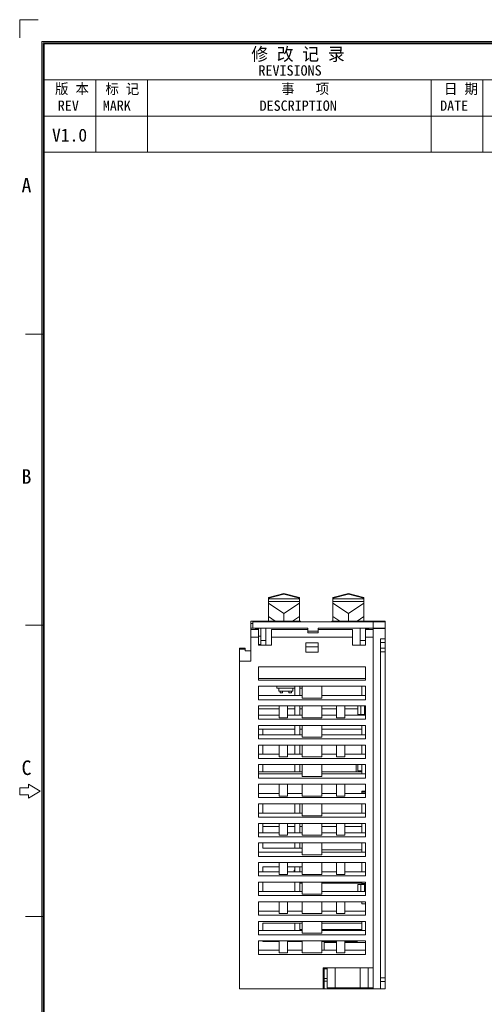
# Model space of a CAD drawing. Header units: millimetres. Extents: x 0 to 427, y 0 to 299.
# Tile 2 of 24: x 0 to 90, y 108 to 299. Entities that reach past the tile are written whole.
import ezdxf
from ezdxf.enums import TextEntityAlignment as Align

# ---------------------------------------------------------------- set-up
doc = ezdxf.new("R2010")
doc.units = ezdxf.units.MM
doc.header["$LTSCALE"] = 23.1
doc.header["$MEASUREMENT"] = 0
doc.layers.get('0').update_dxf_attribs({"lineweight": 18})
for name, color, linetype, lineweight in [('1_4_1_3', 7, 'Continuous', 18), ('1_6', 7, 'Continuous', 18), ('粗实线', 7, 'Continuous', 30), ('细实线层', 7, 'Continuous', 18)]:
    doc.layers.add(name, color=color, linetype=linetype, lineweight=lineweight)
doc.styles.add('鸿蒙CAD', font='txt')

# ---------------------------------------------------------------- blocks, each defined once
blk = doc.blocks.new('Plastic_A3')
at = {"layer": '细实线层'}
for p, q in [((225.46, 633.8), (225.46, 630.27)), ((225.46, 633.8), (229, 633.8)), ((229.71, 338.7), (229.71, 629.56)), ((229.71, 629.56), (648.26, 629.56)), ((229.93, 338.92), (229.93, 629.33)), ((229.93, 629.33), (648.03, 629.33)), ((230.16, 339.15), (230.16, 629.11)), ((230.16, 629.11), (647.81, 629.11)), ((230.16, 622.11), (330.16, 622.11)), ((240.16, 608.11), (240.16, 622.11)), ((250.16, 608.11), (250.16, 622.11)), ((305.16, 608.11), (305.16, 622.11)), ((315.16, 608.11), (315.16, 622.11)), ((230.16, 615.11), (330.16, 615.11)), ((230.16, 608.11), (330.16, 608.11)), ((229.93, 572.83), (226.54, 572.83)), ((229.93, 516.33), (226.54, 516.33)), ((227.11, 485.49), (227.11, 484.81)), ((229.37, 484.13), (227.11, 485.49)), ((225.41, 484.81), (225.41, 483.45)), ((227.11, 484.81), (225.41, 484.81)), ((225.41, 483.45), (227.11, 483.45)), ((227.11, 482.77), (229.37, 484.13)), ((227.11, 483.45), (227.11, 482.77)), ((229.93, 459.83), (226.54, 459.83))]:
    blk.add_line(p, q, dxfattribs=at)
at = {"layer": '细实线层', "style": '鸿蒙CAD'}
for s, height, p in [('REVISIONS', 2, (271.68, 622.96)), ('REV', 2, (232.79, 616.13)), ('MARK', 2, (241.51, 616.13)), ('DESCRIPTION', 2, (271.9, 616.13)), ('DATE', 2, (306.89, 616.13)), ('A', 2.82, (225.76, 600.29)), ('B', 2.82, (225.76, 543.79)), ('C', 2.82, (225.76, 487.29))]:
    blk.add_text(s, height=height, dxfattribs=at).set_placement(p)
at = {"layer": '细实线层', "attachment_point": 7, "style": '鸿蒙CAD'}
for s, insert, char_height, width in [('修 改 记 录', (270.29, 625.59), 2.5, 21.9821), ('版 本', (232.26, 619.17), 2, 9.8795), ('标 记', (242.02, 619.17), 2, 9.692), ('事   项', (276.09, 619.17), 2, 14.2946), ('日 期', (307.65, 619.17), 2, 8.6607)]:
    blk.add_mtext(s, dxfattribs=dict(at, insert=insert, char_height=char_height, width=width))
at = {"layer": '细实线层', "style": '鸿蒙CAD'}
for tag, p in [('V1.0', (231.67, 610.16)), ('XXXN', (538.26, 343))]:
    blk.add_attdef(tag, p, '', height=2.5, dxfattribs=at)
for tag, height, p in [('XXXE', 2.5, (540.24, 365.07)), ('XXXC', 2.5, (573.27, 365.07)), ('XXXA', 2.5, (624.03, 365.07)), ('XXXG', 2.5, (497.76, 358.07)), ('mm', 2.5, (540.24, 358.07)), ('XXXD', 2.5, (573.27, 358.07)), ('XXXB', 2.5, (624.03, 358.07)), ('XXXK', 2, (514.01, 357.04)), ('XXXM', 2.5, (501.13, 341.19))]:
    blk.add_attdef(tag, text='', height=height, dxfattribs=at).set_placement(p, align=Align.CENTER)
blk.add_attdef('XXXJ', text='', height=2.5, dxfattribs=at).set_placement((503.31, 352.09), align=Align.MIDDLE_RIGHT)

msp = doc.modelspace()

# ---------------------------------------------------------------- linework, layer by layer
at = {"color": 0, "linetype": 'Continuous', "lineweight": 0}
for p, q in [((44.76, 174.94), (44.76, 182.64)), ((54.36, 182.64), (44.76, 182.64)), ((45.16, 182.24), (44.76, 182.24)), ((45.16, 181.34), (45.16, 182.57)), ((45.16, 182.57), (64.94, 182.57)), ((45.16, 182.54), (70.76, 182.54)), ((54.36, 182.57), (54.36, 182.64)), ((56.45, 182.57), (56.45, 182.54)), ((56.46, 182.57), (56.46, 182.54)), ((56.51, 182.57), (56.51, 182.54)), ((56.62, 182.57), (56.62, 182.54)), ((56.93, 182.57), (56.93, 182.54)), ((57.19, 182.57), (57.19, 182.54)), ((57.22, 182.57), (57.22, 182.54)), ((57.32, 182.57), (57.32, 182.54)), ((57.34, 182.57), (57.34, 182.54)), ((57.58, 182.57), (57.58, 182.54)), ((57.8, 182.57), (57.8, 182.54)), ((58.07, 182.57), (58.07, 182.54)), ((58.39, 182.57), (58.39, 182.54)), ((58.63, 182.57), (58.63, 182.54)), ((58.69, 182.57), (58.69, 182.54)), ((58.91, 182.57), (58.91, 182.54)), ((58.96, 182.57), (58.96, 182.54)), ((59.1, 182.57), (59.1, 182.54)), ((59.34, 182.57), (59.34, 182.54)), ((59.35, 182.57), (59.35, 182.54)), ((59.58, 182.57), (59.58, 182.54)), ((59.6, 182.57), (59.6, 182.54)), ((59.65, 182.57), (59.65, 182.54)), ((59.76, 182.57), (59.76, 182.54)), ((60.07, 182.57), (60.07, 182.54)), ((60.32, 182.57), (60.32, 182.54)), ((60.36, 182.57), (60.36, 182.54)), ((70.76, 182.64), (60.46, 182.64)), ((60.46, 182.64), (60.46, 182.57)), ((60.46, 182.57), (60.46, 182.54)), ((60.48, 182.57), (60.48, 182.54)), ((60.74, 182.57), (60.74, 182.54)), ((60.82, 182.57), (60.82, 182.54)), ((60.98, 182.57), (60.98, 182.54)), ((61.27, 182.57), (61.27, 182.54)), ((61.49, 182.57), (61.49, 182.54)), ((61.53, 182.57), (61.53, 182.54)), ((61.87, 182.57), (61.87, 182.54)), ((62.1, 182.57), (62.1, 182.54)), ((62.37, 182.57), (62.37, 182.54)), ((62.69, 182.57), (62.69, 182.54)), ((62.93, 182.57), (62.93, 182.54)), ((62.99, 182.57), (62.99, 182.54)), ((63.3, 182.57), (63.3, 182.54)), ((63.57, 182.57), (63.57, 182.54)), ((63.6, 182.57), (63.6, 182.54)), ((63.74, 182.57), (63.74, 182.54)), ((63.96, 182.57), (63.96, 182.54)), ((64.02, 182.57), (64.02, 182.54)), ((64.06, 182.57), (64.06, 182.54)), ((64.11, 182.57), (64.11, 182.54)), ((64.18, 182.57), (64.18, 182.54)), ((64.43, 182.57), (64.43, 182.54)), ((64.49, 182.57), (64.49, 182.54)), ((64.53, 182.57), (64.53, 182.54)), ((64.82, 182.57), (64.82, 182.54)), ((64.82, 182.56), (64.87, 182.56)), ((64.87, 182.57), (64.87, 182.54)), ((64.94, 182.54), (64.94, 182.57)), ((64.96, 182.57), (68.76, 182.57)), ((64.96, 182.57), (64.96, 182.54)), ((65.06, 182.57), (65.06, 182.54)), ((65.11, 182.57), (65.11, 182.54)), ((65.25, 182.57), (65.25, 182.54)), ((65.49, 182.57), (65.49, 182.54)), ((65.5, 182.57), (65.5, 182.54)), ((65.56, 182.57), (65.56, 182.54)), ((65.66, 182.57), (65.66, 182.54)), ((65.86, 182.57), (65.86, 182.54)), ((65.88, 182.57), (65.88, 182.54)), ((65.99, 182.57), (65.99, 182.54)), ((66.16, 182.57), (66.16, 182.54)), ((66.53, 182.57), (66.53, 182.54)), ((66.71, 182.57), (66.71, 182.54)), ((66.78, 182.57), (66.78, 182.54)), ((66.82, 182.54), (66.82, 182.57)), ((66.84, 182.54), (66.84, 182.57)), ((66.87, 182.57), (66.87, 182.54)), ((67.19, 182.57), (67.19, 182.54)), ((67.26, 182.57), (67.26, 182.64)), ((67.49, 182.57), (67.49, 182.54)), ((67.96, 182.57), (67.96, 182.54)), ((68.11, 182.54), (68.11, 182.57)), ((68.46, 181.34), (68.46, 182.54)), ((68.76, 182.57), (68.76, 182.54)), ((68.87, 182.57), (69.64, 182.57)), ((68.87, 182.57), (68.87, 182.54)), ((69, 182.57), (69, 182.54)), ((69.28, 182.57), (69.28, 182.54)), ((69.48, 182.57), (69.48, 182.54)), ((69.6, 182.57), (69.6, 182.54)), ((69.64, 182.57), (69.64, 182.54)), ((70.76, 179.26), (70.76, 182.64)), ((44.76, 181.34), (55.81, 181.34)), ((44.76, 181.04), (46.26, 181.04)), ((46.26, 179.54), (44.76, 179.54)), ((45.66, 181.04), (45.62, 181.2)), ((45.62, 181.2), (46.26, 181.2)), ((46.26, 178.04), (46.26, 181.34)), ((46.66, 179.74), (46.26, 179.74)), ((46.66, 181.34), (46.66, 178.04)), ((47.66, 178.04), (47.66, 181.34)), ((48.76, 178.04), (48.76, 181.07)), ((55.81, 181.07), (48.76, 181.07)), ((48.76, 181.04), (55.81, 181.04)), ((48.76, 179.54), (64.46, 179.54)), ((55.81, 181.34), (55.81, 180.44)), ((55.81, 180.74), (57.81, 180.74)), ((57.81, 180.44), (55.81, 180.44)), ((57.81, 180.44), (57.81, 181.34)), ((70.76, 181.34), (57.81, 181.34)), ((64.46, 181.07), (57.81, 181.07)), ((57.81, 181.04), (64.46, 181.04)), ((64.46, 178.04), (64.46, 181.07)), ((65.96, 181.34), (65.96, 178.04)), ((66.96, 178.04), (66.96, 181.34)), ((66.96, 181.2), (67.59, 181.2)), ((66.96, 181.04), (68.46, 181.04)), ((68.46, 179.54), (66.96, 179.54)), ((67.56, 181.04), (67.59, 181.2)), ((70.76, 181.26), (68.46, 181.26)), ((68.46, 111.34), (68.46, 181.26)), ((46.66, 178.14), (46.26, 178.14)), ((48.76, 178.04), (46.26, 178.04)), ((46.66, 178.94), (47.66, 178.94)), ((55.41, 176.69), (55.41, 178.49)), ((55.41, 178.49), (57.81, 178.49)), ((55.41, 177.69), (57.81, 177.69)), ((57.81, 178.49), (57.81, 176.69)), ((66.96, 178.04), (64.46, 178.04)), ((65.96, 178.94), (66.96, 178.94)), ((70.76, 179.26), (69.86, 179.26)), ((69.86, 179.26), (69.86, 111.34)), ((70.76, 178.55), (69.86, 178.55)), ((70.76, 111.34), (70.76, 179.26)), ((42.56, 177.44), (42.56, 111.34)), ((42.56, 177.44), (43.66, 177.44)), ((43.66, 177.21), (42.56, 177.21)), ((43.66, 176.94), (43.66, 177.44)), ((44.76, 176.94), (43.66, 176.94)), ((55.41, 176.69), (57.81, 176.69)), ((69.86, 177.44), (70.76, 177.44)), ((70.76, 176.73), (69.86, 176.73)), ((42.56, 174.94), (44.76, 174.94)), ((46.26, 171.22), (46.26, 173.84)), ((66.96, 173.84), (46.26, 173.84)), ((66.96, 173.84), (66.96, 171.22)), ((66.96, 171.52), (46.26, 171.52)), ((66.96, 171.22), (46.26, 171.22)), ((46.26, 170.04), (66.96, 170.04)), ((46.26, 167.44), (46.26, 170.04)), ((49.76, 170.04), (49.76, 169.68)), ((53.26, 168.24), (53.26, 170.04)), ((54.26, 168.24), (54.26, 170.04)), ((54.71, 170.04), (54.71, 167.74)), ((58.51, 167.74), (58.51, 170.04)), ((66.26, 168.24), (66.26, 170.04)), ((66.96, 170.04), (66.96, 167.44)), ((46.26, 168.24), (54.71, 168.24)), ((53.26, 169.68), (49.76, 169.68)), ((50.16, 169.08), (50.16, 169.68)), ((50.16, 169.08), (52.86, 169.08)), ((50.41, 169.08), (50.41, 168.78)), ((50.41, 168.78), (50.91, 168.78)), ((50.91, 169.08), (50.91, 168.78)), ((52.11, 169.08), (52.11, 168.78)), ((52.11, 168.78), (52.61, 168.78)), ((52.61, 169.08), (52.61, 168.78)), ((52.86, 169.08), (52.86, 169.68)), ((54.26, 169.68), (54.71, 169.68)), ((58.51, 168.24), (66.96, 168.24)), ((66.96, 167.44), (46.26, 167.44)), ((46.26, 166.24), (66.96, 166.24)), ((46.26, 163.64), (46.26, 166.24)), ((50.26, 163.94), (50.26, 166.24)), ((51.86, 166.24), (51.86, 163.94)), ((53.26, 164.44), (53.26, 166.24)), ((54.26, 164.44), (54.26, 166.24)), ((54.71, 167.74), (58.51, 167.74)), ((54.71, 166.24), (54.71, 163.94)), ((58.51, 163.94), (58.51, 166.24)), ((61.36, 166.24), (61.36, 163.94)), ((62.96, 163.94), (62.96, 166.24)), ((65.46, 164.54), (65.46, 166.24)), ((66.06, 164.54), (66.06, 166.24)), ((66.76, 164.54), (66.76, 166.24)), ((66.96, 166.24), (66.96, 163.64)), ((46.26, 165.65), (50.26, 165.65)), ((46.26, 164.44), (50.26, 164.44)), ((51.86, 165.65), (53.26, 165.65)), ((51.86, 164.44), (54.71, 164.44)), ((54.26, 165.65), (54.71, 165.65)), ((58.51, 165.65), (61.36, 165.65)), ((58.51, 164.44), (61.36, 164.44)), ((62.96, 165.65), (65.46, 165.65)), ((62.96, 164.44), (66.96, 164.44)), ((65.46, 164.54), (66.96, 164.54)), ((66.26, 164.54), (66.26, 164.44)), ((66.96, 163.64), (46.26, 163.64)), ((46.26, 162.44), (66.96, 162.44)), ((46.26, 159.84), (46.26, 162.44)), ((50.26, 163.94), (51.86, 163.94)), ((53.26, 160.64), (53.26, 162.44)), ((54.26, 160.64), (54.26, 162.44)), ((54.71, 163.94), (58.51, 163.94)), ((54.71, 162.44), (54.71, 160.14)), ((58.51, 160.14), (58.51, 162.44)), ((61.36, 163.94), (62.96, 163.94)), ((66.26, 160.64), (66.26, 162.44)), ((66.96, 162.44), (66.96, 159.84)), ((46.26, 161.74), (47.06, 161.74)), ((46.26, 160.64), (54.71, 160.64)), ((53.26, 161.74), (47.06, 161.74)), ((47.06, 161.74), (47.06, 160.64)), ((54.71, 161.74), (54.26, 161.74)), ((66.26, 161.74), (58.51, 161.74)), ((58.51, 160.64), (66.96, 160.64)), ((66.96, 159.84), (46.26, 159.84)), ((46.26, 158.64), (66.96, 158.64)), ((46.26, 156.04), (46.26, 158.64)), ((47.06, 158.64), (47.06, 156.84)), ((50.26, 158.64), (50.26, 156.34)), ((51.86, 156.34), (51.86, 158.64)), ((53.26, 156.84), (53.26, 158.64)), ((54.26, 156.84), (54.26, 158.64)), ((54.71, 160.14), (58.51, 160.14)), ((54.71, 158.64), (54.71, 156.34)), ((58.51, 156.34), (58.51, 158.64)), ((61.36, 158.64), (61.36, 156.34)), ((62.96, 156.34), (62.96, 158.64)), ((66.26, 156.84), (66.26, 158.64)), ((66.96, 158.64), (66.96, 156.04)), ((46.26, 156.84), (50.26, 156.84)), ((51.86, 156.84), (54.71, 156.84)), ((58.51, 156.84), (61.36, 156.84)), ((62.96, 156.84), (66.96, 156.84)), ((66.96, 156.04), (46.26, 156.04)), ((46.26, 154.84), (66.96, 154.84)), ((46.26, 152.24), (46.26, 154.84)), ((47.06, 154.84), (47.06, 153.44)), ((50.26, 156.34), (51.86, 156.34)), ((53.26, 153.44), (53.26, 154.84)), ((54.26, 153.44), (54.26, 154.84)), ((54.71, 156.34), (58.51, 156.34)), ((54.71, 154.84), (54.71, 152.54)), ((58.51, 152.54), (58.51, 154.84)), ((61.36, 156.34), (62.96, 156.34)), ((65.16, 153.44), (65.16, 154.84)), ((65.46, 154.84), (65.46, 153.64)), ((66.26, 153.04), (66.26, 154.84)), ((66.96, 154.84), (66.96, 152.24)), ((46.26, 153.44), (54.71, 153.44)), ((46.26, 153.04), (54.71, 153.04)), ((58.51, 153.44), (66.26, 153.44)), ((58.51, 153.04), (66.96, 153.04)), ((66.26, 153.64), (65.46, 153.64)), ((66.96, 152.24), (46.26, 152.24)), ((46.26, 151.04), (66.96, 151.04)), ((46.26, 148.44), (46.26, 151.04)), ((50.26, 151.04), (50.26, 148.74)), ((51.86, 148.74), (51.86, 151.04)), ((54.71, 152.54), (58.51, 152.54)), ((54.71, 151.04), (54.71, 148.74)), ((58.51, 148.74), (58.51, 151.04)), ((61.36, 151.04), (61.36, 148.74)), ((62.96, 148.74), (62.96, 151.04)), ((66.96, 151.04), (66.96, 148.44)), ((46.26, 149.24), (50.26, 149.24)), ((51.86, 149.24), (54.71, 149.24)), ((58.51, 149.24), (61.36, 149.24)), ((62.96, 149.24), (66.96, 149.24)), ((66.26, 149.69), (66.96, 149.69)), ((66.26, 149.69), (66.26, 149.24)), ((66.26, 149.49), (66.96, 149.49)), ((66.96, 148.44), (46.26, 148.44)), ((46.26, 147.24), (66.96, 147.24)), ((46.26, 144.64), (46.26, 147.24)), ((47.06, 147.24), (47.06, 145.44)), ((50.26, 148.74), (51.86, 148.74)), ((53.26, 145.44), (53.26, 147.24)), ((54.26, 145.44), (54.26, 147.24)), ((54.71, 148.74), (58.51, 148.74)), ((54.71, 147.24), (54.71, 144.94)), ((58.51, 144.94), (58.51, 147.24)), ((61.36, 148.74), (62.96, 148.74)), ((66.26, 145.44), (66.26, 147.24)), ((66.96, 147.24), (66.96, 144.64)), ((46.26, 145.44), (54.71, 145.44)), ((58.51, 145.44), (66.96, 145.44)), ((66.96, 144.64), (46.26, 144.64)), ((46.26, 143.44), (66.96, 143.44)), ((46.26, 140.84), (46.26, 143.44)), ((47.06, 143.44), (47.06, 141.64)), ((50.26, 143.44), (50.26, 141.14)), ((51.86, 141.14), (51.86, 143.44)), ((53.26, 141.64), (53.26, 143.44)), ((54.26, 141.64), (54.26, 143.44)), ((54.71, 144.94), (58.51, 144.94)), ((54.71, 143.44), (54.71, 141.14)), ((58.51, 141.14), (58.51, 143.44)), ((61.36, 143.44), (61.36, 141.14)), ((62.96, 141.14), (62.96, 143.44)), ((66.26, 141.64), (66.26, 143.44)), ((66.96, 143.44), (66.96, 140.84)), ((46.26, 141.64), (50.26, 141.64)), ((47.06, 142.84), (50.26, 142.84)), ((53.26, 142.84), (51.86, 142.84)), ((51.86, 141.64), (54.71, 141.64)), ((54.71, 142.84), (54.26, 142.84)), ((61.36, 142.84), (58.51, 142.84)), ((58.51, 141.64), (61.36, 141.64)), ((66.26, 142.84), (62.96, 142.84)), ((62.96, 141.64), (66.96, 141.64)), ((66.96, 140.84), (46.26, 140.84)), ((46.26, 139.64), (66.96, 139.64)), ((46.26, 137.04), (46.26, 139.64)), ((47.06, 139.64), (47.06, 138.64)), ((50.26, 141.14), (51.86, 141.14)), ((53.26, 138.64), (53.26, 139.64)), ((54.26, 138.64), (54.26, 139.64)), ((54.71, 141.14), (58.51, 141.14)), ((54.71, 139.64), (54.71, 137.34)), ((58.51, 137.34), (58.51, 139.64)), ((61.36, 141.14), (62.96, 141.14)), ((66.26, 137.84), (66.26, 139.64)), ((66.96, 139.64), (66.96, 137.04)), ((46.26, 137.84), (54.71, 137.84)), ((54.71, 138.64), (47.06, 138.64)), ((66.26, 138.34), (58.51, 138.34)), ((58.51, 137.84), (66.96, 137.84)), ((66.96, 137.04), (46.26, 137.04)), ((46.26, 135.84), (66.96, 135.84)), ((46.26, 133.24), (46.26, 135.84)), ((50.26, 135.84), (50.26, 133.54)), ((51.86, 133.54), (51.86, 135.84)), ((54.71, 137.34), (58.51, 137.34)), ((54.71, 135.84), (54.71, 133.54)), ((58.51, 133.54), (58.51, 135.84)), ((61.36, 135.84), (61.36, 133.54)), ((62.96, 133.54), (62.96, 135.84)), ((66.26, 134.04), (66.26, 135.84)), ((66.96, 135.84), (66.96, 133.24)), ((46.26, 134.04), (50.26, 134.04)), ((47.06, 135.04), (50.26, 135.04)), ((47.06, 135.04), (47.06, 134.04)), ((51.86, 135.04), (54.71, 135.04)), ((51.86, 134.04), (54.71, 134.04)), ((53.26, 134.04), (53.26, 135.04)), ((54.26, 134.04), (54.26, 135.04)), ((58.51, 134.04), (61.36, 134.04)), ((62.96, 134.04), (66.96, 134.04)), ((66.96, 133.24), (46.26, 133.24)), ((46.26, 132.04), (66.96, 132.04)), ((46.26, 129.44), (46.26, 132.04)), ((47.06, 132.04), (47.06, 130.24)), ((50.26, 133.54), (51.86, 133.54)), ((53.26, 130.24), (53.26, 132.04)), ((54.26, 130.24), (54.26, 132.04)), ((54.26, 131.84), (54.71, 131.84)), ((54.71, 133.54), (58.51, 133.54)), ((54.71, 132.04), (54.71, 129.74)), ((58.51, 129.74), (58.51, 132.04)), ((66.26, 131.84), (58.51, 131.84)), ((61.36, 133.54), (62.96, 133.54)), ((66.26, 131.59), (66.26, 132.04)), ((66.96, 131.79), (66.26, 131.79)), ((66.96, 132.04), (66.96, 129.44)), ((46.26, 130.24), (54.71, 130.24)), ((58.51, 130.24), (66.96, 130.24)), ((65.46, 131.59), (66.96, 131.59)), ((65.46, 130.24), (65.46, 131.59)), ((66.06, 130.24), (66.06, 131.59)), ((66.76, 130.24), (66.76, 131.59)), ((66.96, 129.44), (46.26, 129.44)), ((46.26, 128.24), (66.96, 128.24)), ((46.26, 125.64), (46.26, 128.24)), ((50.26, 128.24), (50.26, 125.94)), ((51.86, 125.94), (51.86, 128.24)), ((54.71, 129.74), (58.51, 129.74)), ((54.71, 128.24), (54.71, 125.94)), ((58.51, 125.94), (58.51, 128.24)), ((61.36, 128.24), (61.36, 125.94)), ((62.96, 125.94), (62.96, 128.24)), ((66.26, 128.24), (66.26, 127.84)), ((66.96, 128.24), (66.96, 125.64)), ((46.26, 126.44), (50.26, 126.44)), ((51.86, 126.44), (54.71, 126.44)), ((58.51, 126.44), (61.36, 126.44)), ((62.96, 126.44), (66.96, 126.44)), ((66.26, 127.84), (66.96, 127.84)), ((66.96, 125.64), (46.26, 125.64)), ((46.26, 124.44), (66.96, 124.44)), ((46.26, 121.84), (46.26, 124.44)), ((50.26, 125.94), (51.86, 125.94)), ((54.71, 125.94), (58.51, 125.94)), ((54.71, 124.44), (54.71, 122.14)), ((58.51, 122.14), (58.51, 124.44)), ((61.36, 125.94), (62.96, 125.94)), ((66.26, 122.64), (66.26, 124.44)), ((66.96, 124.44), (66.96, 121.84)), ((46.26, 122.64), (54.71, 122.64)), ((47.06, 124.09), (54.71, 124.09)), ((47.06, 124.09), (47.06, 122.64)), ((53.26, 122.64), (53.26, 124.09)), ((54.26, 122.64), (54.26, 124.09)), ((54.26, 122.84), (54.71, 122.84)), ((58.51, 124.09), (66.26, 124.09)), ((66.26, 122.84), (58.51, 122.84)), ((58.51, 122.64), (66.96, 122.64)), ((66.96, 121.84), (46.26, 121.84)), ((46.26, 120.64), (66.96, 120.64)), ((46.26, 118.04), (46.26, 120.64)), ((47.06, 120.64), (47.06, 120.54)), ((47.06, 120.54), (50.26, 120.54)), ((50.26, 120.64), (50.26, 118.34)), ((51.86, 118.34), (51.86, 120.64)), ((51.86, 120.54), (54.71, 120.54)), ((54.71, 122.14), (58.51, 122.14)), ((54.71, 120.64), (54.71, 118.34)), ((58.51, 118.34), (58.51, 120.64)), ((58.51, 120.54), (61.36, 120.54)), ((58.96, 120.54), (58.96, 118.84)), ((58.96, 120.34), (61.36, 120.34)), ((61.36, 120.64), (61.36, 118.34)), ((62.96, 118.34), (62.96, 120.64)), ((65.36, 120.54), (62.96, 120.54)), ((62.96, 120.34), (66.96, 120.34)), ((64.16, 120.34), (64.16, 120.54)), ((64.27, 120.54), (64.27, 120.34)), ((64.65, 120.34), (64.65, 120.54)), ((65.36, 120.54), (65.36, 120.34)), ((66.96, 120.64), (66.96, 118.04)), ((46.26, 118.84), (50.26, 118.84)), ((51.86, 118.84), (54.71, 118.84)), ((58.51, 118.84), (61.36, 118.84)), ((62.96, 118.84), (66.96, 118.84)), ((66.96, 118.04), (46.26, 118.04)), ((50.26, 118.34), (51.86, 118.34)), ((54.71, 118.34), (58.51, 118.34)), ((61.36, 118.34), (62.96, 118.34)), ((68.46, 115.44), (58.76, 115.44)), ((58.76, 111.34), (58.76, 115.44)), ((58.96, 115.44), (58.96, 111.34)), ((59.56, 115.24), (58.96, 115.24)), ((59.46, 115.24), (59.46, 115.44)), ((59.56, 115.44), (59.56, 111.54)), ((61.06, 111.54), (61.06, 115.44)), ((65.96, 115.44), (65.96, 111.54)), ((67.46, 111.54), (67.46, 115.44)), ((58.96, 113.34), (59.56, 113.34)), ((59.56, 112.84), (58.96, 112.84)), ((69.86, 113.46), (70.76, 113.46)), ((70.76, 112.75), (69.86, 112.75)), ((42.56, 111.34), (69.86, 111.34)), ((59.56, 111.54), (68.46, 111.54)), ((60.96, 111.34), (60.96, 111.54)), ((62.41, 111.54), (62.41, 111.34)), ((66.11, 111.54), (66.11, 111.34)), ((67.26, 111.54), (67.26, 111.34)), ((67.56, 111.34), (67.56, 111.54)), ((70.76, 111.34), (69.86, 111.34))]:
    msp.add_line(p, q, dxfattribs=at)
at = {"layer": '1_4_1_3', "color": 0, "linetype": 'Continuous', "lineweight": 0}
for p in [(53.26, 134.38), (53.16, 134.04)]:
    msp.add_line(p, (53.16, 134.38), dxfattribs=at)
at = {"layer": '1_6', "color": 0, "linetype": 'Continuous', "lineweight": 0}
for p, q in [((48.16, 187.27), (51.16, 188.06)), ((48.16, 187.14), (51.16, 187.93)), ((48.16, 182.64), (48.16, 187.27)), ((51.16, 188.06), (51.16, 187.93)), ((51.16, 188.06), (54.16, 187.27)), ((51.16, 187.93), (54.16, 187.14)), ((54.16, 182.64), (54.16, 187.27)), ((60.66, 187.27), (63.66, 188.06)), ((60.66, 187.14), (63.66, 187.93)), ((60.66, 182.64), (60.66, 187.27)), ((63.66, 188.06), (63.66, 187.93)), ((63.66, 188.06), (66.66, 187.27)), ((63.66, 187.93), (66.66, 187.14)), ((66.66, 182.64), (66.66, 187.27)), ((48.16, 186.99), (54.16, 186.99)), ((54.16, 186.49), (48.16, 186.49)), ((51.16, 184.16), (48.16, 186.19)), ((54.16, 186.19), (51.16, 184.16)), ((60.66, 186.99), (66.66, 186.99)), ((66.66, 186.49), (60.66, 186.49)), ((63.66, 184.16), (60.66, 186.19)), ((66.66, 186.19), (63.66, 184.16)), ((48.16, 183.55), (49.49, 182.64)), ((51.16, 182.64), (51.16, 184.16)), ((54.16, 183.55), (52.82, 182.64)), ((60.66, 183.55), (61.99, 182.64)), ((63.66, 182.64), (63.66, 184.16)), ((66.66, 183.55), (65.32, 182.64))]:
    msp.add_line(p, q, dxfattribs=at)

# ---------------------------------------------------------------- block references
at = {"layer": '细实线层'}
ref = msp.add_blockref('Plastic_A3', (-225.46, -334.46), dxfattribs=at)
ref.add_attrib('V1.0', 'V1.0', dxfattribs={"layer": '粗实线', "height": 2.5, "style": '鸿蒙CAD'}).set_placement((6.21, 278.21), align=Align.TOP_LEFT)

doc.saveas('drawing.dxf')
